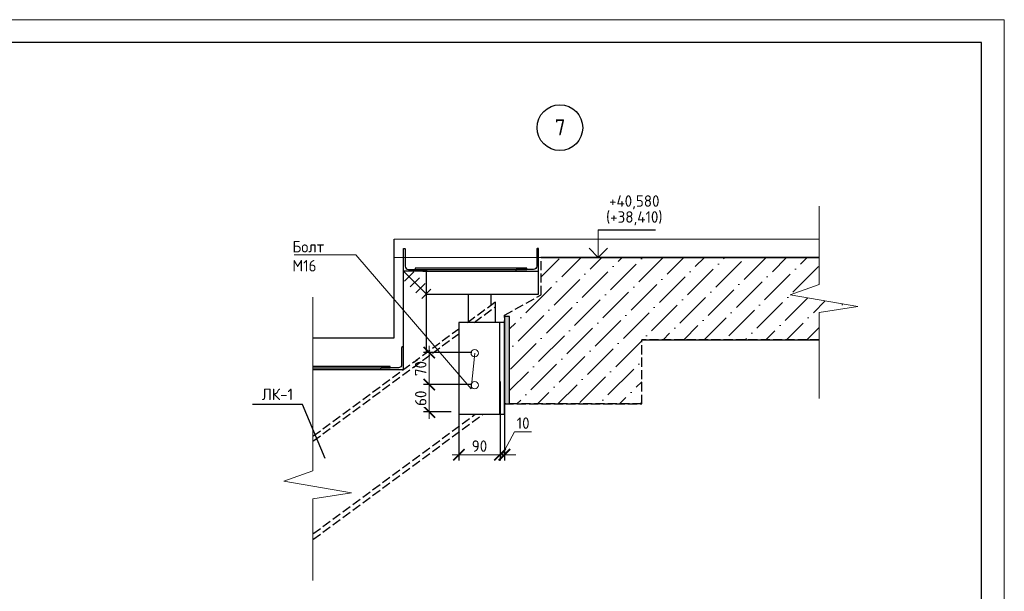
# Model space of a CAD drawing. Header units: millimetres. Extents: x 259029 to 2494469, y -731578 to -57567.
# Tile 212 of 252: x 446186 to 467707, y -492237 to -479740. Entities that reach past the tile are written whole.
import ezdxf
from ezdxf import colors
from ezdxf.entities.mleader import LeaderData, LeaderLine
from ezdxf.enums import TextEntityAlignment as Align
from ezdxf.math import Vec2, Vec3

# ---------------------------------------------------------------- set-up
doc = ezdxf.new("R2010")
doc.units = ezdxf.units.MM
doc.linetypes.add('______2', pattern=[270, 200, -70])
doc.layers.get('Defpoints').update_dxf_attribs({"color": 140})
for name, color, linetype, lineweight in [('1 Плита', 3, 'Continuous', 30), ('RAZMER', 100, 'Continuous', 15), ('Standard', 7, 'Continuous', 25), ('Общий01', 7, 'Continuous', 13), ('отметки', 243, 'Continuous', 18), ('ПЛИТА', 152, 'Continuous', 35), ('РАЗРЕЗЫ', 10, 'Continuous', 60), ('Символы 0.20', 1, 'Continuous', 20), ('Тонкая', 81, 'Continuous', 20), ('ТОНКИЕ', 7, 'Continuous', 9), ('штриховка', 7, 'Continuous', 18)]:
    doc.layers.add(name, color=color, linetype=linetype, lineweight=lineweight)
doc.layers.add('ТЕКСТ 02', color=7, linetype='Continuous')
doc.layers.add('ТОЛСТЫЕ_ОСНОВНЫЕ', color=6, linetype='Continuous')
doc.styles.add('ГОСТ', font='GOST_Common.ttf')
doc.dimstyles.new('М10', dxfattribs={"dimscale": 0, "dimtxt": 2.5, "dimasz": 2.5, "dimexe": 1.25, "dimexo": 0.625, "dimtad": 1, "dimdec": 0, "dimlfac": 0.1, "dimtxsty": 'ГОСТ', "dimblk": 'ARCHTICK', "dimcen": 2.5, "dimdle": 1.5, "dimclrd": 256, "dimclre": 256, "dimclrt": 256, "dimadec": 0, "dimazin": 0, "dimtfac": 1, "dimtdec": 0, "dimtmove": 1, "dimatfit": 3, "dimfxl": 2, "dimtfill": 1, "dimlwd": -1, "dimarcsym": 0})

# ---------------------------------------------------------------- blocks, each defined once
blk = doc.blocks.new('*U7')
at = {"layer": 'ТОЛСТЫЕ_ОСНОВНЫЕ', "color": 6}
blk.add_lwpolyline([(20, 5), (589, 5), (589, 415), (20, 415)], close=True, dxfattribs=at)
at = {"layer": 'ТОНКИЕ'}
blk.add_lwpolyline([(0, 0), (594, 0), (594, 420), (0, 420)], close=True, dxfattribs=at)
blk = doc.blocks.new('_None')
blk = doc.blocks.new('_ArchTick')
at = {"color": 0, "linetype": 'ByBlock', "const_width": 0.15}
blk.add_lwpolyline([(-0.5, -0.5), (0.5, 0.5)], dxfattribs=at)
blk = doc.blocks.new('*D1207')
at = {"layer": 'Defpoints', "color": 0, "lineweight": -2, "ltscale": 100, "transparency": 16777216}
for p in [(456685, -487917), (456781, -487945), (456781, -489250)]:
    blk.add_point(p, dxfattribs=at)
at = {"layer": 'RAZMER', "lineweight": -2, "ltscale": 100, "transparency": 16777216}
for p, q in [((456685, -487980), (456685, -489375)), ((456781, -488008), (456781, -489375))]:
    blk.add_line(p, q, dxfattribs=at)
at = {"layer": 'RAZMER', "ltscale": 100, "transparency": 16777216}
for p, q in [((456733, -489250), (457001, -488747)), ((457001, -488747), (457376, -488747)), ((456685, -489250), (456435, -489250)), ((456685, -489250), (456781, -489250)), ((456685, -489250), (456781, -489250)), ((456781, -489250), (457031, -489250))]:
    blk.add_line(p, q, dxfattribs=at)
at = {"layer": 'RAZMER', "ltscale": 100, "transparency": 16777216, "xscale": 250, "yscale": 250, "zscale": 250}
blk.add_blockref('_ArchTick', (456685, -489250), dxfattribs=at)
at = {"layer": 'RAZMER', "ltscale": 100, "transparency": 16777216, "xscale": 250, "yscale": 250, "zscale": 250, "rotation": 180}
blk.add_blockref('_ArchTick', (456781, -489250), dxfattribs=at)
at = {"layer": 'RAZMER', "ltscale": 100, "transparency": 16777216, "insert": (457189, -488560), "char_height": 250, "attachment_point": 5, "style": 'ГОСТ', "bg_fill": 3, "box_fill_scale": 1.1, "bg_fill_color": 256, "bg_fill_true_color": 13158600, "bg_fill_transparency": 0}
blk.add_mtext('10', dxfattribs=at)
blk = doc.blocks.new('*D1208')
at = {"layer": 'Defpoints', "color": 0, "lineweight": -2, "transparency": 16777216}
for p in [(456685, -487588, 0), (455785, -487916, 0), (455785, -489250)]:
    blk.add_point(p, dxfattribs=at)
at = {"layer": 'RAZMER', "lineweight": -2, "transparency": 16777216}
for p, q in [((456685, -487651), (456685, -489375)), ((455785, -487979), (455785, -489375))]:
    blk.add_line(p, q, dxfattribs=at)
at = {"layer": 'RAZMER', "transparency": 16777216}
blk.add_line((456835, -489250), (455635, -489250), dxfattribs=at)
at = {"layer": 'RAZMER', "transparency": 16777216, "xscale": 250, "yscale": 250, "zscale": 250, "rotation": 180}
blk.add_blockref('_ArchTick', (455785, -489250), dxfattribs=at)
at = {"layer": 'RAZMER', "transparency": 16777216, "xscale": 250, "yscale": 250, "zscale": 250}
blk.add_blockref('_ArchTick', (456685, -489250), dxfattribs=at)
at = {"layer": 'RAZMER', "transparency": 16777216, "insert": (456235, -489062), "char_height": 250, "attachment_point": 5, "style": 'ГОСТ', "bg_fill": 3, "box_fill_scale": 1.1, "bg_fill_color": 256, "bg_fill_true_color": 13158600, "bg_fill_transparency": 0}
blk.add_mtext('90', dxfattribs=at)
blk = doc.blocks.new('*D1209')
at = {"layer": 'Defpoints', "color": 0, "lineweight": -2, "transparency": 16777216}
for p in [(455139, -487717), (456131, -487717), (455680, -488316, 0)]:
    blk.add_point(p, dxfattribs=at)
at = {"layer": 'RAZMER', "transparency": 16777216}
blk.add_line((455139, -488466), (455139, -487567), dxfattribs=at)
at = {"layer": 'RAZMER', "lineweight": -2, "transparency": 16777216}
for p, q in [((456068, -487717), (455014, -487717)), ((455618, -488316), (455014, -488316))]:
    blk.add_line(p, q, dxfattribs=at)
at = {"layer": 'RAZMER', "transparency": 16777216, "xscale": 250, "yscale": 250, "zscale": 250}
for p, rotation in [((455139, -487717), 90), ((455139, -488316), 270)]:
    blk.add_blockref('_ArchTick', p, dxfattribs=dict(at, rotation=rotation))
at = {"layer": 'RAZMER', "transparency": 16777216, "insert": (454952, -488016), "char_height": 250, "attachment_point": 5, "rotation": 90, "style": 'ГОСТ', "bg_fill": 3, "box_fill_scale": 1.1, "bg_fill_color": 256, "bg_fill_true_color": 13158600, "bg_fill_transparency": 0}
blk.add_mtext('60', dxfattribs=at)
blk = doc.blocks.new('*D1210')
at = {"layer": 'Defpoints', "color": 0, "lineweight": -2, "transparency": 16777216}
for p in [(455139, -487017), (456131, -487017), (455238, -487717)]:
    blk.add_point(p, dxfattribs=at)
at = {"layer": 'RAZMER', "transparency": 16777216}
blk.add_line((455139, -487867), (455139, -486867), dxfattribs=at)
at = {"layer": 'RAZMER', "lineweight": -2, "transparency": 16777216}
for p, q in [((456068, -487017), (455014, -487017)), ((455175, -487717), (455014, -487717))]:
    blk.add_line(p, q, dxfattribs=at)
at = {"layer": 'RAZMER', "transparency": 16777216, "xscale": 250, "yscale": 250, "zscale": 250}
for p, rotation in [((455139, -487017), 90), ((455139, -487717), 270)]:
    blk.add_blockref('_ArchTick', p, dxfattribs=dict(at, rotation=rotation))
at = {"layer": 'RAZMER', "transparency": 16777216, "insert": (454952, -487367), "char_height": 250, "attachment_point": 5, "rotation": 90, "style": 'ГОСТ', "bg_fill": 3, "box_fill_scale": 1.1, "bg_fill_color": 256, "bg_fill_true_color": 13158600, "bg_fill_transparency": 0}
blk.add_mtext('70', dxfattribs=at)
blk = doc.blocks.new('*U1176')
blk.add_line((0, -18.3), (200.9, -18.3))
blk.add_lwpolyline([(0, -28.3), (200.9, -28.3), (200.9, 71.7), (0, 71.7), (0, -18.3)], close=True)

msp = doc.modelspace()

# ---------------------------------------------------------------- linework, layer by layer
at = {"color": 3, "linetype": 'Continuous'}
for p, q in [((454597.8, -485458.2), (454800.3, -485255.7)), ((454722.8, -485583.2), (454925.3, -485380.7)), ((454847.8, -485708.2), (455050.3, -485505.7)), ((454972.8, -485833.2), (455175.3, -485630.7))]:
    msp.add_line(p, q, dxfattribs=at)
at = {"color": 3, "linetype": 'Continuous', "lineweight": 30}
for points in [[(457273.1, -485168.9), (454831.6, -485168.9), (454831.6, -485198.9), (457273.1, -485198.9), (457273.1, -485168.9)], [(457200.6, -485168.9), (454831.6, -485168.9), (454831.6, -485198.9), (457200.6, -485198.9), (457200.6, -485168.9)], [(454280.6, -487318.9), (452596.2, -487318.9)], [(452596.2, -487348.9), (454280.6, -487348.9), (454280.6, -487318.9)]]:
    msp.add_lwpolyline(points, dxfattribs=at)
at = {"layer": '1 Плита', "color": 2, "linetype": 'Continuous', "lineweight": 30}
for points in [[(454684.1, -485198.9), (455051.1, -485198.9, -0.4142136), (455074.1, -485221.9), (455074.1, -485238.9), (454574.1, -485238.9), (454574.1, -484738.9), (454591.1, -484738.9, -0.4142136), (454614.1, -484761.9), (454614.1, -485128.9, 0.4142136)], [(454684.1, -485198.9), (455051.1, -485198.9, -0.4142136), (455074.1, -485221.9), (455074.1, -485238.9), (454574.1, -485238.9), (454574.1, -484738.9), (454591.1, -484738.9, -0.4142136), (454614.1, -484761.9), (454614.1, -485128.9, 0.4142136)], [(454684.1, -485198.9), (455051.1, -485198.9, -0.4142136), (455074.1, -485221.9), (455074.1, -485238.9), (454574.1, -485238.9), (454574.1, -484738.9), (454591.1, -484738.9, -0.4142136), (454614.1, -484761.9), (454614.1, -485128.9, 0.4142136)], [(454684.1, -485198.9), (455051.1, -485198.9, -0.4142136), (455074.1, -485221.9), (455074.1, -485238.9), (454574.1, -485238.9), (454574.1, -484738.9), (454591.1, -484738.9, -0.4142136), (454614.1, -484761.9), (454614.1, -485128.9, 0.4142136)], [(454684.1, -485198.9), (455051.1, -485198.9, -0.4142136), (455074.1, -485221.9), (455074.1, -485238.9), (454574.1, -485238.9), (454574.1, -484738.9), (454591.1, -484738.9, -0.4142136), (454614.1, -484761.9), (454614.1, -485128.9, 0.4142136)], [(454684.1, -485198.9), (455051.1, -485198.9, -0.4142136), (455074.1, -485221.9), (455074.1, -485238.9), (454574.1, -485238.9), (454574.1, -484738.9), (454591.1, -484738.9, -0.4142136), (454614.1, -484761.9), (454614.1, -485128.9, 0.4142136)], [(457416.7, -485198.9), (457049.7, -485198.9, 0.4142136), (457026.7, -485221.9), (457026.7, -485238.9), (457526.7, -485238.9), (457526.7, -484738.9), (457509.7, -484738.9, 0.4142136), (457486.7, -484761.9), (457486.7, -485128.9, -0.4142136)], [(454464.1, -487348.9), (454097.1, -487348.9, 0.4142136), (454074.1, -487371.9), (454074.1, -487388.9), (454574.1, -487388.9), (454574.1, -486888.9), (454557.1, -486888.9, 0.4142136), (454534.1, -486911.9), (454534.1, -487278.9, -0.4142136)]]:
    msp.add_lwpolyline(points, format="xyb", close=True, dxfattribs=at)
at = {"layer": 'RAZMER'}
msp.add_line((458832.1, -484335.7, 0), (458832.1, -484935.7, 0), dxfattribs=at)
at = {"layer": 'Standard', "color": 7, "linetype": '______2', "lineweight": 30}
for p, q in [((457583.5, -485756.8), (457583.5, -484938.3)), ((457583.5, -485756.8), (457583.5, -484938.3)), ((456781, -486198), (457583.5, -485756.8)), ((459781, -488138.8), (459781, -486738.8)), ((463661.5, -486738.8), (459781, -486738.8))]:
    msp.add_line(p, q, dxfattribs=at)
at = {"layer": 'Standard', "color": 253, "linetype": '______2', "lineweight": 30, "true_color": 0xababab}
for p, q in [((455974.7, -486357.6), (456581, -485911.2)), ((456121.4, -486357.6), (456581, -486019.2))]:
    msp.add_line(p, q, dxfattribs=at)
at = {"layer": 'Общий01', "color": 7, "linetype": 'Continuous', "lineweight": 25}
msp.add_line((459781, -486738.8), (463661.5, -486738.8), dxfattribs=at)
at = {"layer": 'отметки', "linetype": 'Continuous', "lineweight": 25, "ltscale": 100, "elevation": 0}
msp.add_lwpolyline([(459032.1, -484735.7), (458832.1, -484935.7), (458632.1, -484735.7)], dxfattribs=at)
at = {"layer": 'отметки', "linetype": 'Continuous', "lineweight": 25, "ltscale": 100}
msp.add_lwpolyline([(459032.1, -484738.3), (458832.1, -484938.3), (458632.1, -484738.3)], dxfattribs=at)
at = {"layer": 'ПЛИТА', "color": 0, "lineweight": 30}
msp.add_line((457583.5, -484938.3), (463661.5, -484938.3), dxfattribs=at)
at = {"layer": 'РАЗРЕЗЫ', "color": 0, "lineweight": -2}
msp.add_line((458832.1, -484335.7, 0), (460084.7, -484335.7, 0), dxfattribs=at)
at = {"layer": 'РАЗРЕЗЫ', "color": 3, "lineweight": 30}
for p, q in [((454574.1, -487388.9), (454574.1, -484838.9)), ((454574.1, -487388.9), (454574.1, -484838.9)), ((454574.1, -487388.9), (454574.1, -484838.9)), ((454994.1, -485238.9), (456622.8, -485238.9)), ((454994.1, -485238.9), (457276.7, -485238.9)), ((454994.1, -485238.9), (457494.1, -485238.9)), ((457526.7, -485738.9), (457526.7, -485238.9)), ((455074.1, -485738.9), (457526.7, -485738.9)), ((455992.5, -486344.5), (455992.5, -485738.9)), ((455992.5, -486344.5), (455992.5, -485738.9)), ((456492.5, -485976.3), (456492.5, -485738.9)), ((456492.5, -485976.3), (456492.5, -485738.9)), ((452596.2, -487388.9), (454574.1, -487388.9))]:
    msp.add_line(p, q, dxfattribs=at)
at = {"layer": 'РАЗРЕЗЫ', "color": 2, "lineweight": -2}
for p, q in [((463661.5, -484938.8), (457574.1, -484938.8)), ((454574.1, -485238.9), (455074.1, -485738.9))]:
    msp.add_line(p, q, dxfattribs=at)
at = {"layer": 'РАЗРЕЗЫ', "color": 2, "lineweight": 30}
msp.add_line((456581, -485911.2), (456581, -486357.6), dxfattribs=at)
at = {"layer": 'РАЗРЕЗЫ', "color": 1, "lineweight": 30}
msp.add_lwpolyline([(452596.2, -486698.8), (454374.1, -486698.8), (454374.1, -484538.8), (454374.1, -484538.8)], dxfattribs=at)
at = {"layer": 'РАЗРЕЗЫ', "color": 2, "lineweight": 0}
msp.add_lwpolyline([(463661.5, -484938.8), (454374.1, -484938.8), (454374.1, -484538.8), (463661.5, -484538.8)], dxfattribs=at)
msp.add_lwpolyline([(463661.5, -484938.8), (454374.1, -484938.8), (454374.1, -484538.8), (463661.5, -484538.8)], dxfattribs=at)
at = {"layer": 'ТЕКСТ 02', "color": 5, "lineweight": 30}
msp.add_circle((457993.3, -482101.2, 0), 500, dxfattribs=at)
at = {"layer": 'Тонкая', "color": 30, "lineweight": 25, "ltscale": 100}
for p, q in [((452364, -488155.6, 0), (451276.2, -488155.6, 0)), ((452859.2, -489332.1, 0), (452364, -488155.6, 0))]:
    msp.add_line(p, q, dxfattribs=at)
at = {"layer": 'Тонкая', "color": 30, "linetype": 'ByBlock', "ltscale": 75}
msp.add_lwpolyline([(463661.5, -488024.7), (463661.5, -486142.2), (464502.7, -486010.8), (463022.9, -485758.2), (463661.5, -485532.2), (463661.5, -483814.7)], dxfattribs=at)
at = {"layer": 'Тонкая', "color": 30, "linetype": 'ByBlock', "ltscale": 75, "elevation": 0}
msp.add_lwpolyline([(452596.2, -492000.1), (452596.2, -490213), (453437.4, -490081.5), (451957.6, -489828.9), (452596.2, -489602.9), (452596.2, -485809.8)], dxfattribs=at)

# ---------------------------------------------------------------- block references
at = {"xscale": 100, "yscale": 100, "zscale": 100}
msp.add_blockref('*U7', (408306.5, -521740.3), dxfattribs=at)

# ---------------------------------------------------------------- texts
at = {"layer": 'ТЕКСТ 02', "color": 5, "lineweight": 30, "style": 'ГОСТ'}
msp.add_text('7', height=350, dxfattribs=at).set_placement((457998.1, -482093.5, 0), align=Align.MIDDLE_CENTER)
at = {"layer": 'Тонкая', "color": 30, "lineweight": 25, "ltscale": 100, "style": 'ГОСТ'}
for s, p in [('+40,580', (459618.9, -483830.3, 0)), ('(+38,410)', (459618.9, -484178.2, 0)), ('ЛК-1', (451820.1, -488055.6, 0))]:
    msp.add_text(s, height=250, dxfattribs=at).set_placement(p, align=Align.CENTER)

# ---------------------------------------------------------------- leaders
at = {"layer": 'Символы 0.20'}
ml = msp.add_multileader_mtext('Standard', dxfattribs=at)
ml.set_content('7(л.6)', color=256, style='ГОСТ')
ml.set_leader_properties(color=256, linetype='ByLayer', lineweight=-1)
ml.set_arrow_properties(name='NONE')
ml.build(insert=Vec2(0, 0))
ml.multileader.update_dxf_attribs({"text_left_attachment_type": 6, "text_right_attachment_type": 6, "dogleg_length": 0.25, "arrow_head_size": 200, "scale": 100})
ctx = ml.context
ctx.base_point, ctx.scale, ctx.char_height, ctx.arrow_head_size, ctx.landing_gap_size, ctx.plane_origin = Vec3(375956.2, -489916.1), 100, 250, 200, 25, Vec3(377170.4, -492050.6)
ctx.left_attachment, ctx.right_attachment = 6, 6
notes = []
notes.append((ctx, [(0, (1, 1, 0), (375931.2, -489916.1), (1, 0), 25, [(0, [(375859.4, -490595.5)], 0, [])])]))
ctx.mtext.insert, ctx.mtext.width, ctx.mtext.flow_direction = Vec3(375981.2, -489616.1), 792.21, 5
for ctx, leaders in notes:
    for number, flags, end, landing, length, lines in leaders:
        leader = LeaderData()
        leader.index, (leader.has_last_leader_line, leader.has_dogleg_vector, leader.attachment_direction) = number, flags
        leader.last_leader_point, leader.dogleg_vector, leader.dogleg_length = Vec3(end), Vec3(landing), length
        for number, points, colour, breaks in lines:
            line = LeaderLine()
            line.index, line.vertices, line.color, line.breaks = number, Vec3.list(points), colors.encode_raw_color(colour), breaks
            leader.lines.append(line)
        ctx.leaders.append(leader)

# ---------------------------------------------------------------- next in the draw order: dimensions: what is measured, and where the dimension line sits
at = {"layer": 'RAZMER', "color": 30, "ltscale": 100}
dim = msp.add_linear_dim(base=(456781, -489249.9), p1=(456685.4, -487917.1), p2=(456781, -487945.2), dimstyle='М10', override={"dimscale": 100}, dxfattribs=at)
dim.commit()
dim.dimension.update_dxf_attribs({"geometry": '*D1207', "text_midpoint": (457063.8, -488747.1), "dimtype": 160})

# ---------------------------------------------------------------- next in the draw order: dimensions: what is measured, and where the dimension line sits
at = {"layer": 'RAZMER'}
dim = msp.add_linear_dim(base=(455784.7, -489249.9, 0), p1=(456685.4, -487588.1), p2=(455784.7, -487916.1), dimstyle='М10', override={"dimscale": 100, "dimtix": 0, "dimtofl": 1, "dimtmove": 1, "dimatfit": 3}, dxfattribs=at)
dim.commit()
dim.dimension.update_dxf_attribs({"geometry": '*D1208', "text_midpoint": (456235, -489062.4, 0)})

# ---------------------------------------------------------------- next in the draw order: hatches: boundary and pattern name
at = {"layer": 'РАЗРЕЗЫ', "lineweight": -2}
h = msp.add_hatch(dxfattribs=at)
h.set_pattern_fill('ANGLE', color=256)
h.set_pattern_definition([(0, (5148.072, -31691.17), (0, 6.985), [5.08, -1.905]), (90, (5148.072, -31691.17), (-6.985, 4e-16), [5.08, -1.905])])
h.paths.add_polyline_path([(456894.1, -486225.9), (456781, -486225.9), (456781, -488138.8), (456894.1, -488138.8)])
at = {"layer": 'штриховка', "ltscale": 100}
h = msp.add_hatch(dxfattribs=at)
h.set_pattern_fill('ANSI36', color=256, scale=100)
h.set_pattern_definition([(45, (5148.07, -31691.17), (168.3798, 617.39261), [793.75, -158.75, 0, -158.75])])
h.paths.add_polyline_path([(457583.5, -484938.8), (457583.5, -485756.8), (456894.1, -486135.8), (456894.1, -488138.8), (459781, -488138.8), (459781, -486738.8), (463661.5, -486738.8), (463661.5, -486142.2), (464502.7, -486010.8), (463022.9, -485758.2), (463661.5, -485532.2), (463661.5, -484938.8)])

# ---------------------------------------------------------------- next in the draw order: linework, layer by layer
at = {"layer": 'Standard', "color": 7, "linetype": '______2', "lineweight": 30}
for p, q in [((456781, -488138.8), (456781, -486198)), ((456781, -488138.8), (456781, -486198)), ((456781, -488138.8), (456781, -487188.8)), ((459781, -488138.8), (456781, -488138.8)), ((459781, -488138.8), (456781, -488138.8)), ((456781, -488138.8), (459781, -488138.8)), ((459781, -488138.8), (456781, -488138.8))]:
    msp.add_line(p, q, dxfattribs=at)
at = {"layer": 'РАЗРЕЗЫ', "color": 2, "lineweight": -2}
msp.add_lwpolyline([(456781, -488138.8), (456894.1, -488138.8), (456894.1, -486225.9), (456781, -486225.9)], close=True, dxfattribs=at)

# ---------------------------------------------------------------- next in the draw order: dimensions: what is measured, and where the dimension line sits
at = {"layer": 'RAZMER'}
dim = msp.add_linear_dim(base=(455139.5, -487716.6, 0), p1=(455680.3, -488316.1, 0), p2=(456130.7, -487716.6, 0), angle=90, dimstyle='М10', override={"dimscale": 100}, dxfattribs=at)
dim.commit()
dim.dimension.update_dxf_attribs({"geometry": '*D1209', "text_midpoint": (454952, -488016.4, 0)})

# ---------------------------------------------------------------- next in the draw order: linework, layer by layer
at = {"layer": 'Standard', "color": 253, "linetype": '______2', "lineweight": 30, "true_color": 0xababab}
for p, q in [((452596.2, -491102.7), (456312.9, -488366.1)), ((452596.2, -490978.6), (456144.2, -488366.1))]:
    msp.add_line(p, q, dxfattribs=at)

# ---------------------------------------------------------------- next in the draw order: dimensions: what is measured, and where the dimension line sits
at = {"layer": 'RAZMER'}
dim = msp.add_linear_dim(base=(455139.5, -487016.6, 0), p1=(455237.6, -487716.6, 0), p2=(456130.7, -487016.6, 0), angle=90, dimstyle='М10', override={"dimscale": 100}, dxfattribs=at)
dim.commit()
dim.dimension.update_dxf_attribs({"geometry": '*D1210', "text_midpoint": (454952, -487366.6, 0)})

# ---------------------------------------------------------------- next in the draw order: linework, layer by layer
at = {"layer": 'RAZMER', "color": 7, "elevation": 0}
msp.add_lwpolyline([(455781, -488334.6), (455781, -486741.5)], dxfattribs=at)
at = {"layer": 'RAZMER'}
for centre in [(456130.7, -487031.1, 0), (456130.7, -487731.1, 0)]:
    msp.add_circle(centre, 80, dxfattribs=at)
at = {"layer": 'Standard', "color": 253, "linetype": '______2', "lineweight": 30, "true_color": 0xababab}
for p, q in [((452596.2, -488845.2), (455781, -486500.2)), ((452596.2, -488953.3), (455781, -486608.3))]:
    msp.add_line(p, q, dxfattribs=at)
at = {"layer": 'РАЗРЕЗЫ', "color": 3, "lineweight": 30}
for q in [(455074.1, -485238.9), (455074.1, -485738.9), (455074.1, -485738.9)]:
    msp.add_line((455074.1, -487020.7), q, dxfattribs=at)

# ---------------------------------------------------------------- next in the draw order: block references
at = {"xscale": 10, "yscale": 10, "zscale": 10, "rotation": 90.00000000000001}
msp.add_blockref('*U1176', (456498, -488366.1), dxfattribs=at)

# ---------------------------------------------------------------- next in the draw order: leaders
at = {"layer": 'Символы 0.20'}
ml = msp.add_multileader_mtext('Standard', dxfattribs=at)
ml.set_content('Болт М16', color=256, style='ГОСТ')
ml.set_leader_properties(color=256, linetype='ByLayer', lineweight=-1)
ml.set_arrow_properties(name='NONE')
ml.build(insert=Vec2(0, 0))
ml.multileader.update_dxf_attribs({"text_left_attachment_type": 6, "text_right_attachment_type": 6, "dogleg_length": 0.25, "arrow_head_size": 200, "scale": 100})
ctx = ml.context
ctx.base_point, ctx.scale, ctx.char_height, ctx.arrow_head_size, ctx.landing_gap_size, ctx.plane_origin = Vec3(452121, -484878.4, 0), 100, 250, 200, 25, Vec3(456643.6, -486104, 0)
ctx.left_attachment, ctx.right_attachment = 6, 6
notes = []
notes.append((ctx, [(1, (1, 1, 0), (453531.6, -484878.4, 0), (-1, 0), 25, [(1, [(456130.7, -487031.1, 0), (456050.7, -487811.1, 0)], 0, [])])]))
ctx.mtext.insert, ctx.mtext.width, ctx.mtext.flow_direction = Vec3(452146, -484578.4, 0), 12.832, 5
for ctx, leaders in notes:
    for number, flags, end, landing, length, lines in leaders:
        leader = LeaderData()
        leader.index, (leader.has_last_leader_line, leader.has_dogleg_vector, leader.attachment_direction) = number, flags
        leader.last_leader_point, leader.dogleg_vector, leader.dogleg_length = Vec3(end), Vec3(landing), length
        for number, points, colour, breaks in lines:
            line = LeaderLine()
            line.index, line.vertices, line.color, line.breaks = number, Vec3.list(points), colors.encode_raw_color(colour), breaks
            leader.lines.append(line)
        ctx.leaders.append(leader)

doc.saveas('drawing.dxf')
